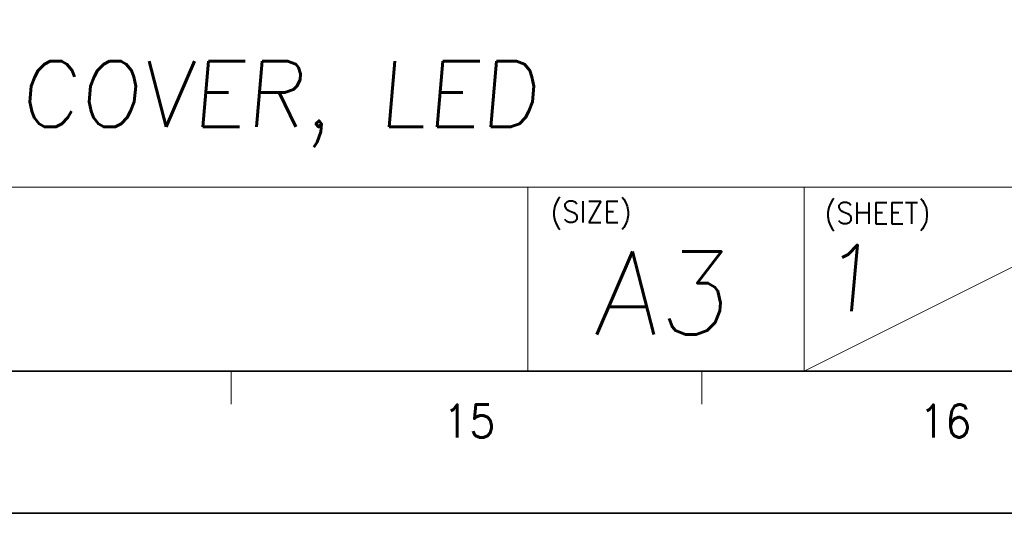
# Model space of a CAD drawing. Header units: millimetres. Extents: x 4065 to 8083, y -652 to 5416.
# Tile 200 of 256: x 5028 to 5081, y 4102 to 4129. Entities that reach past the tile are written whole.
import ezdxf
from ezdxf.enums import TextEntityAlignment as Align

# ---------------------------------------------------------------- set-up
doc = ezdxf.new("R2010")
doc.units = ezdxf.units.MM
doc.header["$LTSCALE"] = 0.8
doc.layers.get('0').update_dxf_attribs({"linetype": 'CONTINUOUS', "lineweight": 0})
doc.layers.add('2', color=3, linetype='CONTINUOUS', lineweight=0)
doc.styles.get("Standard").update_dxf_attribs({"font": 'romans.shx', "width": 0.8, "oblique": 5, "bigfont": 'whgtxt.shx'})

msp = doc.modelspace()

# ---------------------------------------------------------------- linework, layer by layer
at = {"color": 7, "linetype": 'Continuous'}
for p, q in [((5014.595, 4119.798), (5090.054, 4119.798)), ((5055.605, 4109.955), (5055.605, 4119.798)), ((5070.369, 4109.955), (5070.369, 4119.798)), ((5070.369, 4109.955), (5090.054, 4119.798)), ((5014.595, 4109.955), (5090.054, 4109.955)), ((5014.595, 4109.955), (5090.054, 4109.955)), ((5031.797, 4109.955), (5090.054, 4109.955)), ((5039.748, 4108.196), (5039.748, 4109.955)), ((5064.901, 4108.196), (5064.901, 4109.955))]:
    msp.add_line(p, q, dxfattribs=at)
at = {"color": 7, "linetype": 'Continuous', "lineweight": 35}
msp.add_line((4687.605, 4109.955), (5090.054, 4109.955), dxfattribs=at)
msp.add_lwpolyline([(4677.95, 4399.348), (4677.95, 4102.348), (5097.95, 4102.348), (5097.95, 4399.348)], close=True, dxfattribs=at)

# ---------------------------------------------------------------- texts
at = {"color": 7, "linetype": 'Continuous', "width": 0.933333}
for s, p in [('(SIZE)', (5056.811, 4119.048)), ('(SHEET)', (5071.458, 4118.986))]:
    msp.add_text(s, height=1.1408, dxfattribs=at).set_placement(p, align=Align.TOP_LEFT)
at = {"linetype": 'Continuous', "oblique": 5}
for s, height, p in [('1', 3.545, (5071.236, 4113.168)), ('A3', 4.4313, (5059.101, 4111.923))]:
    msp.add_text(s, height=height, dxfattribs=at).set_placement(p)
at = {"color": 7, "linetype": 'Continuous', "width": 0.933333}
for s, p in [('15', (5052.465, 4107.283)), ('16', (5077.913, 4107.283))]:
    msp.add_text(s, height=1.759, dxfattribs=at).set_placement(p, align=Align.MIDDLE_CENTER)
at = {"layer": '2', "oblique": 5}
msp.add_text('COVER, LED', height=3.5234, dxfattribs=at).set_placement((5028.407, 4123.022))

doc.saveas('drawing.dxf')
